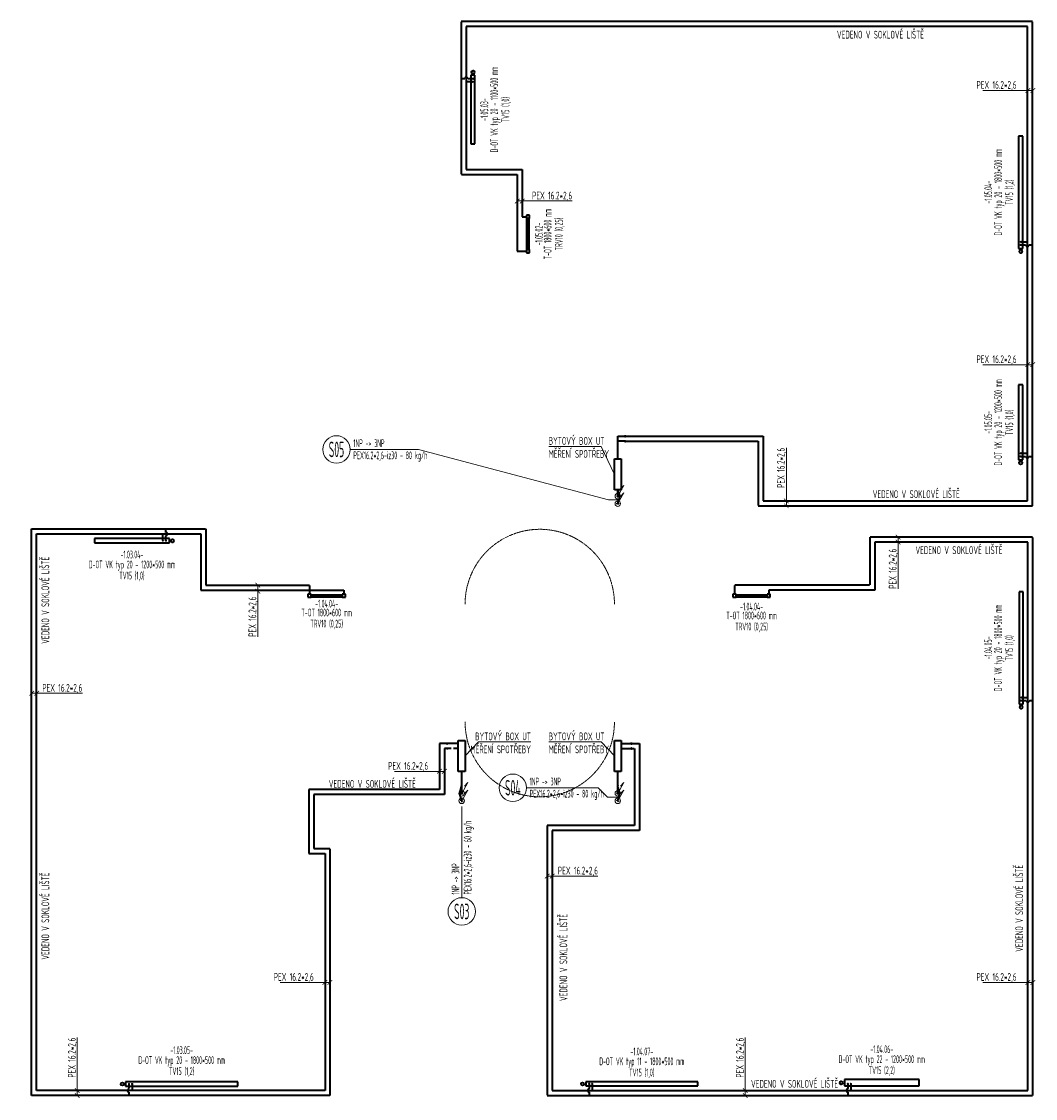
# Model space of a CAD drawing. Header units: millimetres. Extents: x 17747 to 112039, y -74980 to 446921.
# Tile 206 of 256: x 43545 to 59800, y -26429 to -9165. Entities that reach past the tile are written whole.
import ezdxf
from ezdxf.enums import TextEntityAlignment as Align

# ---------------------------------------------------------------- set-up
doc = ezdxf.new("R2010")
doc.units = ezdxf.units.MM
doc.linetypes.add('phl_thick', pattern=[0])
doc.linetypes.add('ČÁRKOVANÁ', pattern=[0.75, 0.5, -0.25])
doc.layers.get('defpoints').update_dxf_attribs({"lineweight": 13})
for name, color, linetype, lineweight in [('JS_VYT_POPIS - OBECNĚ', 7, 'Continuous', 5), ('UT_IZOLACE - TEPELNÁ', 6, 'IZOLACE TEPELNA', 5), ('UT_KOTY - DIMENZE', 7, 'Continuous', 5), ('UT_POTRUBI - PŘÍVOD', 1, 'Continuous', 35), ('UT_POTRUBI - ZPÁTEČKA', 5, 'Continuous', 35), ('UT_ZAŘÍZENÍ - OT', 3, 'Continuous', 35), ('VZT_50 POPIS - OBECNE', 7, 'Continuous', 5), ('VZT_KOTY - DIMENZE', 7, 'Continuous', 5)]:
    doc.layers.add(name, color=color, linetype=linetype, lineweight=lineweight)
doc.styles.add('ISOCP 2.5', font='isocp.shx', dxfattribs={"width": 0.6, "height": 2.5})
doc.styles.get("Standard").update_dxf_attribs({"font": 'arial.ttf'})
doc.styles.add('VZT_POPIS', font='isocp.shx', dxfattribs={"width": 0.6, "height": 125})
doc.linetypes.add('IZOLACE TEPELNA', pattern='A,12.7,-1.5,["T",Standard,S=2.54,R=0,X=0,Y=-1.27],-3', length=17.2)

# ---------------------------------------------------------------- blocks, each defined once
blk = doc.blocks.new('_ArchTick')
at = {"color": 0, "linetype": 'ByBlock', "const_width": 0.15}
blk.add_lwpolyline([(-0.5, -0.5), (0.5, 0.5)], dxfattribs=at)

msp = doc.modelspace()

# ---------------------------------------------------------------- linework, layer by layer
at = {"layer": 'defpoints', "color": 8, "linetype": 'ČÁRKOVANÁ', "ltscale": 4}
for centre, start, end in [((51853, -18502), 359.9024, 180.0976), ((51853, -20396), 179.9024, 0.0976)]:
    msp.add_arc(centre, 1197, start, end, dxfattribs=at)
at = {"layer": 'JS_VYT_POPIS - OBECNĚ'}
for p, q in [((49907, -16024), (48814, -16024)), ((52955, -16834), (49907, -16024)), ((53103, -16834), (52955, -16834)), ((52790, -21448), (51641, -21448)), ((52940, -21598), (52790, -21448)), ((50602, -21749), (50602, -23211)), ((53103, -21598), (52940, -21598))]:
    msp.add_line(p, q, dxfattribs=at)
for centre in [(48594, -16024), (51421, -21448), (50602, -23431)]:
    msp.add_circle(centre, 220, dxfattribs=at)
at = {"layer": 'UT_IZOLACE - TEPELNÁ', "ltscale": 10}
for centre in [(53104, -16774), (53104, -16894), (50601, -21538), (53104, -21538), (50601, -21658), (53104, -21658)]:
    msp.add_circle(centre, 44, dxfattribs=at)
at = {"layer": 'UT_KOTY - DIMENZE'}
for points in [[(58957, -10269), (59522, -10269)], [(59677, -10269), (59522, -10269)], [(59757, -10269), (59522, -10269)], [(51493, -12042), (51807, -12042)], [(51573, -12042), (51807, -12042)], [(51807, -12042), (52372, -12042)], [(58957, -14666), (59522, -14666)], [(59677, -14666), (59522, -14666)], [(59757, -14666), (59522, -14666)], [(55806, -16564), (55806, -15999)], [(55806, -16849), (55806, -16564)], [(55806, -16929), (55806, -16564)], [(57598, -17429), (57598, -17693)], [(57598, -17509), (57598, -17693)], [(57598, -18258), (57598, -17693)], [(47333, -18199), (47333, -18463)], [(47333, -18299), (47333, -18463)], [(47333, -19028), (47333, -18463)], [(43707, -19934), (43955, -19934)], [(43787, -19934), (43955, -19934)], [(43955, -19934), (44520, -19934)], [(49525, -21186), (50090, -21186)], [(50244, -21186), (50090, -21186)], [(50324, -21186), (50090, -21186)], [(51973, -22864), (52221, -22864)], [(52053, -22864), (52221, -22864)], [(52221, -22864), (52786, -22864)], [(47690, -24569), (48255, -24569)], [(48410, -24569), (48255, -24569)], [(48490, -24569), (48255, -24569)], [(58957, -24569), (59522, -24569)], [(59677, -24569), (59522, -24569)], [(59757, -24569), (59522, -24569)], [(44438, -26019), (44438, -25454)], [(55148, -26019), (55148, -25454)], [(44438, -26304), (44438, -26019)], [(44438, -26384), (44438, -26019)], [(55148, -26304), (55148, -26019)], [(55148, -26384), (55148, -26019)]]:
    msp.add_lwpolyline(points, dxfattribs=at)
at = {"layer": 'UT_POTRUBI - PŘÍVOD', "linetype": 'Continuous'}
for p, q in [((59670, -9245), (50674, -9245)), ((50674, -9245), (50674, -11535)), ((59670, -16849), (59670, -9245)), ((50781, -10132), (50674, -10132)), ((50674, -11535), (51573, -11535)), ((51573, -11535), (51573, -12296)), ((51573, -12296), (51638, -12296)), ((59563, -12696), (59670, -12696)), ((53104, -16175), (53104, -15814)), ((53104, -15814), (53221, -15814)), ((53229, -15814), (55434, -15814)), ((55434, -15814), (55434, -16849)), ((53049, -16675), (53049, -16175)), ((53049, -16175), (53159, -16175)), ((53159, -16175), (53159, -16675)), ((59563, -16086), (59670, -16086)), ((53159, -16675), (53049, -16675)), ((53104, -16764), (53104, -16675)), ((55434, -16849), (59670, -16849)), ((43787, -26304), (43787, -17379)), ((43787, -17379), (46417, -17379)), ((45810, -17487), (45810, -17379)), ((46417, -17379), (46417, -18279)), ((59677, -17509), (57226, -17509)), ((57226, -17509), (57226, -18279)), ((59677, -26302), (59677, -17509)), ((46417, -18279), (48712, -18279)), ((48712, -18279), (48712, -18344)), ((57226, -18279), (55524, -18279)), ((55524, -18279), (55524, -18344)), ((59569, -20001), (59677, -20001)), ((50546, -21189), (50546, -20689)), ((50546, -20689), (50656, -20689)), ((50656, -20689), (50656, -21189)), ((53049, -21189), (53049, -20689)), ((53049, -20689), (53159, -20689)), ((53159, -20689), (53159, -21189)), ((50361, -20739), (50244, -20739)), ((50244, -20739), (50244, -21474)), ((50546, -20739), (50369, -20739)), ((53159, -20739), (53321, -20739)), ((53329, -20739), (53454, -20739)), ((53454, -20739), (53454, -22135)), ((50656, -21189), (50546, -21189)), ((50602, -21528), (50601, -21189)), ((53159, -21189), (53049, -21189)), ((53103, -21528), (53104, -21189)), ((50244, -21474), (48150, -21474)), ((48150, -21474), (48150, -22503)), ((53454, -22135), (52053, -22135)), ((52053, -22135), (52053, -26302)), ((48150, -22503), (48410, -22503)), ((48410, -22503), (48410, -26304)), ((45317, -26197), (45317, -26304)), ((52694, -26195), (52694, -26302)), ((56841, -26195), (56841, -26302)), ((45317, -26304), (43787, -26304)), ((48410, -26304), (45317, -26304)), ((52053, -26302), (59677, -26302))]:
    msp.add_line(p, q, dxfattribs=at)
at = {"layer": 'UT_POTRUBI - PŘÍVOD', "linetype": 'Continuous', "lineweight": 5}
for centre in [(50781, -10132), (59563, -12696), (59563, -16086), (45810, -17487), (59569, -20001), (45317, -26197), (52694, -26195), (56841, -26195)]:
    msp.add_circle(centre, 10, dxfattribs=at)
at = {"layer": 'UT_POTRUBI - PŘÍVOD', "linetype": 'Continuous'}
for centre, radius in [((53221, -15814), 8.1), ((53104, -16774), 10), ((50369, -20739), 8.1), ((53321, -20739), 8.1), ((50601, -21538), 10), ((53104, -21538), 10)]:
    msp.add_circle(centre, radius, dxfattribs=at)
at = {"layer": 'UT_POTRUBI - ZPÁTEČKA', "linetype": 'ČÁRKOVANÁ', "ltscale": 3}
for p, q in [((59750, -9165), (50594, -9165)), ((50594, -9165), (50594, -11615)), ((59750, -16929), (59750, -9165)), ((50594, -11615), (51493, -11615)), ((51493, -11615), (51493, -12846)), ((51493, -12846), (51638, -12846)), ((53221, -15894), (53121, -15894)), ((53229, -15894), (55354, -15894)), ((55354, -15894), (55354, -16929)), ((53133, -16763), (53109, -16675)), ((53107, -16884), (53133, -16786)), ((55354, -16929), (59750, -16929)), ((43707, -26384), (43707, -17299)), ((43707, -17299), (46497, -17299)), ((46497, -17299), (46497, -18199)), ((59757, -17429), (57146, -17429)), ((57146, -17429), (57146, -18199)), ((59757, -26382), (59757, -17429)), ((46497, -18199), (48162, -18199)), ((48162, -18199), (48162, -18344)), ((57146, -18199), (54974, -18199)), ((54974, -18199), (54974, -18344)), ((50361, -20819), (50324, -20819)), ((50324, -20819), (50324, -21554)), ((53159, -20819), (53321, -20819)), ((53329, -20819), (53374, -20819)), ((53374, -20819), (53374, -22055)), ((50324, -21554), (48230, -21554)), ((48230, -21554), (48230, -22423)), ((50572, -21527), (50599, -21426)), ((50599, -21648), (50572, -21550)), ((53133, -21527), (53106, -21426)), ((53106, -21648), (53133, -21550)), ((53374, -22055), (51973, -22055)), ((51973, -22055), (51973, -26382)), ((48230, -22423), (48490, -22423)), ((48490, -22423), (48490, -26384)), ((45267, -26384), (43707, -26384)), ((48490, -26384), (45267, -26384)), ((51973, -26382), (59757, -26382))]:
    msp.add_line(p, q, dxfattribs=at)
at = {"layer": 'UT_POTRUBI - ZPÁTEČKA', "linetype": 'ČÁRKOVANÁ', "ltscale": 150}
for p, q in [((50649, -10082), (50594, -10082)), ((50781, -10082), (50699, -10082)), ((59563, -12746), (59645, -12746)), ((59695, -12746), (59750, -12746)), ((59563, -16136), (59645, -16136)), ((59695, -16136), (59750, -16136)), ((45860, -17354), (45860, -17299)), ((45860, -17487), (45860, -17404)), ((59569, -20051), (59652, -20051)), ((59702, -20051), (59757, -20051)), ((50546, -20819), (50369, -20819)), ((45267, -26197), (45267, -26279)), ((52644, -26195), (52644, -26277)), ((56791, -26195), (56791, -26277)), ((45267, -26329), (45267, -26384)), ((52644, -26327), (52644, -26382)), ((56791, -26327), (56791, -26382))]:
    msp.add_line(p, q, dxfattribs=at)
at = {"layer": 'UT_POTRUBI - ZPÁTEČKA', "linetype": 'ČÁRKOVANÁ', "lineweight": 5, "ltscale": 150}
for centre in [(50781, -10082), (59563, -12746), (59563, -16136), (45860, -17487), (59569, -20051), (45267, -26197), (52644, -26195), (56791, -26195)]:
    msp.add_circle(centre, 10, dxfattribs=at)
at = {"layer": 'UT_POTRUBI - ZPÁTEČKA', "linetype": 'ČÁRKOVANÁ', "ltscale": 150}
for centre in [(53221, -15894), (50369, -20819), (53321, -20819)]:
    msp.add_circle(centre, 8.1, dxfattribs=at)
at = {"layer": 'UT_POTRUBI - ZPÁTEČKA', "linetype": 'ČÁRKOVANÁ', "ltscale": 3}
for centre in [(53104, -16894), (50601, -21658), (53104, -21658)]:
    msp.add_circle(centre, 10, dxfattribs=at)
at = {"layer": 'UT_POTRUBI - ZPÁTEČKA', "linetype": 'ČÁRKOVANÁ', "ltscale": 150}
for centre, start, end in [((50674, -10082), 0, 180), ((59670, -12746), 180, 0), ((59670, -16136), 180, 0), ((45860, -17379), 270, 90), ((59677, -20051), 180, 0), ((45267, -26304), 90, 270), ((52644, -26302), 90, 270), ((56791, -26302), 90, 270)]:
    msp.add_arc(centre, 25, start, end, dxfattribs=at)
at = {"layer": 'UT_POTRUBI - ZPÁTEČKA', "linetype": 'ČÁRKOVANÁ', "ltscale": 3}
for centre, start, end in [((53091, -16774), 345, 15), ((50615, -21538), 165, 195), ((50557, -21414), 345, 0), ((53148, -21414), 180, 195), ((53090, -21538), 345, 15)]:
    msp.add_arc(centre, 44, start, end, dxfattribs=at)
at = {"layer": 'UT_ZAŘÍZENÍ - OT', "linetype": 'Continuous'}
for p, q in [((50814, -10027), (50748, -10027)), ((50748, -10027), (50748, -11127)), ((50814, -11127), (50814, -10027)), ((59596, -11001), (59530, -11001)), ((59530, -11001), (59530, -12801)), ((59596, -12801), (59596, -11001)), ((50748, -11127), (50814, -11127)), ((51688, -12271), (51638, -12271)), ((51638, -12271), (51638, -12321)), ((51688, -12271), (51638, -12271)), ((51638, -12271), (51638, -12321)), ((51638, -12321), (51638, -12321)), ((51638, -12321), (51688, -12321)), ((51638, -12321), (51688, -12321)), ((51647, -12821), (51647, -12321)), ((51652, -12321), (51647, -12321)), ((51647, -12321), (51652, -12321)), ((51647, -12821), (51647, -12321)), ((51652, -12321), (51647, -12321)), ((51647, -12321), (51652, -12321)), ((51647, -12821), (51647, -12321)), ((51652, -12321), (51647, -12321)), ((51647, -12321), (51652, -12321)), ((51647, -12821), (51647, -12321)), ((51652, -12321), (51647, -12321)), ((51647, -12321), (51652, -12321)), ((51647, -12821), (51647, -12321)), ((51652, -12321), (51647, -12321)), ((51647, -12321), (51652, -12321)), ((51647, -12821), (51647, -12321)), ((51652, -12321), (51647, -12321)), ((51647, -12321), (51652, -12321)), ((51647, -12821), (51647, -12321)), ((51652, -12321), (51647, -12321)), ((51647, -12321), (51652, -12321)), ((51647, -12821), (51647, -12321)), ((51652, -12321), (51647, -12321)), ((51647, -12321), (51652, -12321)), ((51647, -12821), (51647, -12321)), ((51652, -12321), (51647, -12321)), ((51647, -12321), (51652, -12321)), ((51647, -12821), (51647, -12321)), ((51652, -12321), (51647, -12321)), ((51647, -12321), (51652, -12321)), ((51647, -12821), (51647, -12321)), ((51652, -12321), (51647, -12321)), ((51647, -12321), (51652, -12321)), ((51647, -12821), (51647, -12321)), ((51652, -12321), (51647, -12321)), ((51647, -12321), (51652, -12321)), ((51647, -12821), (51647, -12321)), ((51652, -12321), (51647, -12321)), ((51647, -12321), (51652, -12321)), ((51647, -12821), (51647, -12321)), ((51652, -12321), (51647, -12321)), ((51647, -12321), (51652, -12321)), ((51647, -12821), (51647, -12321)), ((51652, -12321), (51647, -12321)), ((51647, -12321), (51652, -12321)), ((51647, -12821), (51647, -12321)), ((51652, -12321), (51647, -12321)), ((51647, -12321), (51652, -12321)), ((51647, -12821), (51647, -12321)), ((51652, -12321), (51647, -12321)), ((51647, -12321), (51652, -12321)), ((51652, -12821), (51652, -12321)), ((51652, -12821), (51652, -12321)), ((51665, -12321), (51652, -12321)), ((51652, -12321), (51665, -12321)), ((51652, -12821), (51652, -12321)), ((51652, -12821), (51652, -12321)), ((51665, -12321), (51652, -12321)), ((51652, -12321), (51665, -12321)), ((51652, -12821), (51652, -12321)), ((51652, -12821), (51652, -12321)), ((51665, -12321), (51652, -12321)), ((51652, -12321), (51665, -12321)), ((51652, -12821), (51652, -12321)), ((51652, -12821), (51652, -12321)), ((51665, -12321), (51652, -12321)), ((51652, -12321), (51665, -12321)), ((51652, -12821), (51652, -12321)), ((51652, -12821), (51652, -12321)), ((51665, -12321), (51652, -12321)), ((51652, -12321), (51665, -12321)), ((51652, -12821), (51652, -12321)), ((51652, -12821), (51652, -12321)), ((51665, -12321), (51652, -12321)), ((51652, -12321), (51665, -12321)), ((51652, -12821), (51652, -12321)), ((51652, -12821), (51652, -12321)), ((51665, -12321), (51652, -12321)), ((51652, -12321), (51665, -12321)), ((51652, -12821), (51652, -12321)), ((51652, -12821), (51652, -12321)), ((51665, -12321), (51652, -12321)), ((51652, -12321), (51665, -12321)), ((51652, -12821), (51652, -12321)), ((51652, -12821), (51652, -12321)), ((51665, -12321), (51652, -12321)), ((51652, -12321), (51665, -12321)), ((51652, -12821), (51652, -12321)), ((51652, -12821), (51652, -12321)), ((51665, -12321), (51652, -12321)), ((51652, -12321), (51665, -12321)), ((51652, -12821), (51652, -12321)), ((51652, -12821), (51652, -12321)), ((51665, -12321), (51652, -12321)), ((51652, -12321), (51665, -12321)), ((51652, -12821), (51652, -12321)), ((51652, -12821), (51652, -12321)), ((51665, -12321), (51652, -12321)), ((51652, -12321), (51665, -12321)), ((51652, -12821), (51652, -12321)), ((51652, -12821), (51652, -12321)), ((51665, -12321), (51652, -12321)), ((51652, -12321), (51665, -12321)), ((51652, -12821), (51652, -12321)), ((51652, -12821), (51652, -12321)), ((51665, -12321), (51652, -12321)), ((51652, -12321), (51665, -12321)), ((51652, -12821), (51652, -12321)), ((51652, -12821), (51652, -12321)), ((51665, -12321), (51652, -12321)), ((51652, -12321), (51665, -12321)), ((51652, -12821), (51652, -12321)), ((51652, -12821), (51652, -12321)), ((51665, -12321), (51652, -12321)), ((51652, -12321), (51665, -12321)), ((51652, -12821), (51652, -12321)), ((51652, -12821), (51652, -12321)), ((51665, -12321), (51652, -12321)), ((51652, -12321), (51665, -12321)), ((51665, -12821), (51665, -12321)), ((51665, -12821), (51665, -12321)), ((51665, -12321), (51678, -12321)), ((51678, -12321), (51665, -12321)), ((51665, -12821), (51665, -12321)), ((51665, -12821), (51665, -12321)), ((51665, -12321), (51678, -12321)), ((51678, -12321), (51665, -12321)), ((51665, -12821), (51665, -12321)), ((51665, -12821), (51665, -12321)), ((51665, -12321), (51678, -12321)), ((51678, -12321), (51665, -12321)), ((51665, -12821), (51665, -12321)), ((51665, -12821), (51665, -12321)), ((51665, -12321), (51678, -12321)), ((51678, -12321), (51665, -12321)), ((51665, -12821), (51665, -12321)), ((51665, -12821), (51665, -12321)), ((51665, -12321), (51678, -12321)), ((51678, -12321), (51665, -12321)), ((51665, -12821), (51665, -12321)), ((51665, -12821), (51665, -12321)), ((51665, -12321), (51678, -12321)), ((51678, -12321), (51665, -12321)), ((51665, -12821), (51665, -12321)), ((51665, -12821), (51665, -12321)), ((51665, -12321), (51678, -12321)), ((51678, -12321), (51665, -12321)), ((51665, -12821), (51665, -12321)), ((51665, -12821), (51665, -12321)), ((51665, -12321), (51678, -12321)), ((51678, -12321), (51665, -12321)), ((51665, -12821), (51665, -12321)), ((51665, -12821), (51665, -12321)), ((51665, -12321), (51678, -12321)), ((51678, -12321), (51665, -12321)), ((51665, -12821), (51665, -12321)), ((51665, -12821), (51665, -12321)), ((51665, -12321), (51678, -12321)), ((51678, -12321), (51665, -12321)), ((51665, -12821), (51665, -12321)), ((51665, -12821), (51665, -12321)), ((51665, -12321), (51678, -12321)), ((51678, -12321), (51665, -12321)), ((51665, -12821), (51665, -12321)), ((51665, -12821), (51665, -12321)), ((51665, -12321), (51678, -12321)), ((51678, -12321), (51665, -12321)), ((51665, -12821), (51665, -12321)), ((51665, -12821), (51665, -12321)), ((51665, -12321), (51678, -12321)), ((51678, -12321), (51665, -12321)), ((51665, -12821), (51665, -12321)), ((51665, -12821), (51665, -12321)), ((51665, -12321), (51678, -12321)), ((51678, -12321), (51665, -12321)), ((51665, -12821), (51665, -12321)), ((51665, -12821), (51665, -12321)), ((51665, -12321), (51678, -12321)), ((51678, -12321), (51665, -12321)), ((51665, -12821), (51665, -12321)), ((51665, -12821), (51665, -12321)), ((51665, -12321), (51678, -12321)), ((51678, -12321), (51665, -12321)), ((51665, -12821), (51665, -12321)), ((51665, -12821), (51665, -12321)), ((51665, -12321), (51678, -12321)), ((51678, -12321), (51665, -12321)), ((51678, -12821), (51678, -12321)), ((51678, -12821), (51678, -12321)), ((51678, -12321), (51683, -12321)), ((51683, -12321), (51678, -12321)), ((51678, -12821), (51678, -12321)), ((51678, -12821), (51678, -12321)), ((51678, -12321), (51683, -12321)), ((51683, -12321), (51678, -12321)), ((51678, -12821), (51678, -12321)), ((51678, -12821), (51678, -12321)), ((51678, -12321), (51683, -12321)), ((51683, -12321), (51678, -12321)), ((51678, -12821), (51678, -12321)), ((51678, -12821), (51678, -12321)), ((51678, -12321), (51683, -12321)), ((51683, -12321), (51678, -12321)), ((51678, -12821), (51678, -12321)), ((51678, -12821), (51678, -12321)), ((51678, -12321), (51683, -12321)), ((51683, -12321), (51678, -12321)), ((51678, -12821), (51678, -12321)), ((51678, -12821), (51678, -12321)), ((51678, -12321), (51683, -12321)), ((51683, -12321), (51678, -12321)), ((51678, -12821), (51678, -12321)), ((51678, -12821), (51678, -12321)), ((51678, -12321), (51683, -12321)), ((51683, -12321), (51678, -12321)), ((51678, -12821), (51678, -12321)), ((51678, -12821), (51678, -12321)), ((51678, -12321), (51683, -12321)), ((51683, -12321), (51678, -12321)), ((51678, -12821), (51678, -12321)), ((51678, -12821), (51678, -12321)), ((51678, -12321), (51683, -12321)), ((51683, -12321), (51678, -12321)), ((51678, -12821), (51678, -12321)), ((51678, -12821), (51678, -12321)), ((51678, -12321), (51683, -12321)), ((51683, -12321), (51678, -12321)), ((51678, -12821), (51678, -12321)), ((51678, -12821), (51678, -12321)), ((51678, -12321), (51683, -12321)), ((51683, -12321), (51678, -12321)), ((51678, -12821), (51678, -12321)), ((51678, -12821), (51678, -12321)), ((51678, -12321), (51683, -12321)), ((51683, -12321), (51678, -12321)), ((51678, -12821), (51678, -12321)), ((51678, -12821), (51678, -12321)), ((51678, -12321), (51683, -12321)), ((51683, -12321), (51678, -12321)), ((51678, -12821), (51678, -12321)), ((51678, -12821), (51678, -12321)), ((51678, -12321), (51683, -12321)), ((51683, -12321), (51678, -12321)), ((51678, -12821), (51678, -12321)), ((51678, -12821), (51678, -12321)), ((51678, -12321), (51683, -12321)), ((51683, -12321), (51678, -12321)), ((51678, -12821), (51678, -12321)), ((51678, -12821), (51678, -12321)), ((51678, -12321), (51683, -12321)), ((51683, -12321), (51678, -12321)), ((51678, -12821), (51678, -12321)), ((51678, -12821), (51678, -12321)), ((51678, -12321), (51683, -12321)), ((51683, -12321), (51678, -12321)), ((51683, -12821), (51683, -12321)), ((51683, -12821), (51683, -12321)), ((51683, -12821), (51683, -12321)), ((51683, -12821), (51683, -12321)), ((51683, -12821), (51683, -12321)), ((51683, -12821), (51683, -12321)), ((51683, -12821), (51683, -12321)), ((51683, -12821), (51683, -12321)), ((51683, -12821), (51683, -12321)), ((51683, -12821), (51683, -12321)), ((51683, -12821), (51683, -12321)), ((51683, -12821), (51683, -12321)), ((51683, -12821), (51683, -12321)), ((51683, -12821), (51683, -12321)), ((51683, -12821), (51683, -12321)), ((51683, -12821), (51683, -12321)), ((51683, -12821), (51683, -12321)), ((51688, -12321), (51688, -12271)), ((51688, -12321), (51688, -12271)), ((51688, -12321), (51688, -12321)), ((51688, -12821), (51638, -12821)), ((51638, -12821), (51638, -12871)), ((51638, -12871), (51688, -12871)), ((51688, -12871), (51688, -12821)), ((59530, -12801), (59596, -12801)), ((59530, -14991), (59530, -16191)), ((59596, -14991), (59530, -14991)), ((59596, -16191), (59596, -14991)), ((59530, -16191), (59596, -16191)), ((45915, -17454), (44715, -17454)), ((44715, -17454), (44715, -17520)), ((44715, -17520), (45915, -17520)), ((45915, -17520), (45915, -17454)), ((48187, -18344), (48137, -18344)), ((48137, -18344), (48137, -18394)), ((48137, -18394), (48187, -18394)), ((48187, -18394), (48187, -18344)), ((48187, -18353), (48687, -18353)), ((48187, -18353), (48687, -18353)), ((48187, -18353), (48687, -18353)), ((48187, -18353), (48687, -18353)), ((48187, -18353), (48687, -18353)), ((48187, -18353), (48687, -18353)), ((48187, -18353), (48687, -18353)), ((48187, -18353), (48687, -18353)), ((48187, -18353), (48687, -18353)), ((48187, -18353), (48687, -18353)), ((48187, -18353), (48687, -18353)), ((48187, -18353), (48687, -18353)), ((48187, -18353), (48687, -18353)), ((48187, -18353), (48687, -18353)), ((48187, -18353), (48687, -18353)), ((48187, -18353), (48687, -18353)), ((48187, -18353), (48687, -18353)), ((48187, -18359), (48687, -18359)), ((48187, -18359), (48687, -18359)), ((48187, -18359), (48687, -18359)), ((48187, -18359), (48687, -18359)), ((48187, -18359), (48687, -18359)), ((48187, -18359), (48687, -18359)), ((48187, -18359), (48687, -18359)), ((48187, -18359), (48687, -18359)), ((48187, -18359), (48687, -18359)), ((48187, -18359), (48687, -18359)), ((48187, -18359), (48687, -18359)), ((48187, -18359), (48687, -18359)), ((48187, -18359), (48687, -18359)), ((48187, -18359), (48687, -18359)), ((48187, -18359), (48687, -18359)), ((48187, -18359), (48687, -18359)), ((48187, -18359), (48687, -18359)), ((48187, -18359), (48687, -18359)), ((48187, -18359), (48687, -18359)), ((48187, -18359), (48687, -18359)), ((48187, -18359), (48687, -18359)), ((48187, -18359), (48687, -18359)), ((48187, -18359), (48687, -18359)), ((48187, -18359), (48687, -18359)), ((48187, -18359), (48687, -18359)), ((48187, -18359), (48687, -18359)), ((48187, -18359), (48687, -18359)), ((48187, -18359), (48687, -18359)), ((48187, -18359), (48687, -18359)), ((48187, -18359), (48687, -18359)), ((48187, -18359), (48687, -18359)), ((48187, -18359), (48687, -18359)), ((48187, -18359), (48687, -18359)), ((48187, -18359), (48687, -18359)), ((48187, -18371), (48687, -18371)), ((48187, -18371), (48687, -18371)), ((48187, -18371), (48687, -18371)), ((48187, -18371), (48687, -18371)), ((48187, -18371), (48687, -18371)), ((48187, -18371), (48687, -18371)), ((48187, -18371), (48687, -18371)), ((48187, -18371), (48687, -18371)), ((48187, -18371), (48687, -18371)), ((48187, -18371), (48687, -18371)), ((48187, -18371), (48687, -18371)), ((48187, -18371), (48687, -18371)), ((48187, -18371), (48687, -18371)), ((48187, -18371), (48687, -18371)), ((48187, -18371), (48687, -18371)), ((48187, -18371), (48687, -18371)), ((48187, -18371), (48687, -18371)), ((48187, -18371), (48687, -18371)), ((48187, -18371), (48687, -18371)), ((48187, -18371), (48687, -18371)), ((48187, -18371), (48687, -18371)), ((48187, -18371), (48687, -18371)), ((48187, -18371), (48687, -18371)), ((48187, -18371), (48687, -18371)), ((48187, -18371), (48687, -18371)), ((48187, -18371), (48687, -18371)), ((48187, -18371), (48687, -18371)), ((48187, -18371), (48687, -18371)), ((48187, -18371), (48687, -18371)), ((48187, -18371), (48687, -18371)), ((48187, -18371), (48687, -18371)), ((48187, -18371), (48687, -18371)), ((48187, -18371), (48687, -18371)), ((48187, -18371), (48687, -18371)), ((48187, -18384), (48687, -18384)), ((48187, -18384), (48687, -18384)), ((48187, -18384), (48687, -18384)), ((48187, -18384), (48687, -18384)), ((48187, -18384), (48687, -18384)), ((48187, -18384), (48687, -18384)), ((48187, -18384), (48687, -18384)), ((48187, -18384), (48687, -18384)), ((48187, -18384), (48687, -18384)), ((48187, -18384), (48687, -18384)), ((48187, -18384), (48687, -18384)), ((48187, -18384), (48687, -18384)), ((48187, -18384), (48687, -18384)), ((48187, -18384), (48687, -18384)), ((48187, -18384), (48687, -18384)), ((48187, -18384), (48687, -18384)), ((48187, -18384), (48687, -18384)), ((48187, -18384), (48687, -18384)), ((48187, -18384), (48687, -18384)), ((48187, -18384), (48687, -18384)), ((48187, -18384), (48687, -18384)), ((48187, -18384), (48687, -18384)), ((48187, -18384), (48687, -18384)), ((48187, -18384), (48687, -18384)), ((48187, -18384), (48687, -18384)), ((48187, -18384), (48687, -18384)), ((48187, -18384), (48687, -18384)), ((48187, -18384), (48687, -18384)), ((48187, -18384), (48687, -18384)), ((48187, -18384), (48687, -18384)), ((48187, -18384), (48687, -18384)), ((48187, -18384), (48687, -18384)), ((48187, -18384), (48687, -18384)), ((48187, -18384), (48687, -18384)), ((48187, -18389), (48687, -18389)), ((48187, -18389), (48687, -18389)), ((48187, -18389), (48687, -18389)), ((48187, -18389), (48687, -18389)), ((48187, -18389), (48687, -18389)), ((48187, -18389), (48687, -18389)), ((48187, -18389), (48687, -18389)), ((48187, -18389), (48687, -18389)), ((48187, -18389), (48687, -18389)), ((48187, -18389), (48687, -18389)), ((48187, -18389), (48687, -18389)), ((48187, -18389), (48687, -18389)), ((48187, -18389), (48687, -18389)), ((48187, -18389), (48687, -18389)), ((48187, -18389), (48687, -18389)), ((48187, -18389), (48687, -18389)), ((48187, -18389), (48687, -18389)), ((48687, -18344), (48687, -18344)), ((48737, -18344), (48687, -18344)), ((48687, -18344), (48687, -18394)), ((48737, -18344), (48687, -18344)), ((48687, -18344), (48687, -18394)), ((48687, -18359), (48687, -18353)), ((48687, -18353), (48687, -18359)), ((48687, -18359), (48687, -18353)), ((48687, -18353), (48687, -18359)), ((48687, -18359), (48687, -18353)), ((48687, -18353), (48687, -18359)), ((48687, -18359), (48687, -18353)), ((48687, -18353), (48687, -18359)), ((48687, -18359), (48687, -18353)), ((48687, -18353), (48687, -18359)), ((48687, -18359), (48687, -18353)), ((48687, -18353), (48687, -18359)), ((48687, -18359), (48687, -18353)), ((48687, -18353), (48687, -18359)), ((48687, -18359), (48687, -18353)), ((48687, -18353), (48687, -18359)), ((48687, -18359), (48687, -18353)), ((48687, -18353), (48687, -18359)), ((48687, -18359), (48687, -18353)), ((48687, -18353), (48687, -18359)), ((48687, -18359), (48687, -18353)), ((48687, -18353), (48687, -18359)), ((48687, -18359), (48687, -18353)), ((48687, -18353), (48687, -18359)), ((48687, -18359), (48687, -18353)), ((48687, -18353), (48687, -18359)), ((48687, -18359), (48687, -18353)), ((48687, -18353), (48687, -18359)), ((48687, -18359), (48687, -18353)), ((48687, -18353), (48687, -18359)), ((48687, -18359), (48687, -18353)), ((48687, -18353), (48687, -18359)), ((48687, -18359), (48687, -18353)), ((48687, -18353), (48687, -18359)), ((48687, -18371), (48687, -18359)), ((48687, -18359), (48687, -18371)), ((48687, -18371), (48687, -18359)), ((48687, -18359), (48687, -18371)), ((48687, -18371), (48687, -18359)), ((48687, -18359), (48687, -18371)), ((48687, -18371), (48687, -18359)), ((48687, -18359), (48687, -18371)), ((48687, -18371), (48687, -18359)), ((48687, -18359), (48687, -18371)), ((48687, -18371), (48687, -18359)), ((48687, -18359), (48687, -18371)), ((48687, -18371), (48687, -18359)), ((48687, -18359), (48687, -18371)), ((48687, -18371), (48687, -18359)), ((48687, -18359), (48687, -18371)), ((48687, -18371), (48687, -18359)), ((48687, -18359), (48687, -18371)), ((48687, -18371), (48687, -18359)), ((48687, -18359), (48687, -18371)), ((48687, -18371), (48687, -18359)), ((48687, -18359), (48687, -18371)), ((48687, -18371), (48687, -18359)), ((48687, -18359), (48687, -18371)), ((48687, -18371), (48687, -18359)), ((48687, -18359), (48687, -18371)), ((48687, -18371), (48687, -18359)), ((48687, -18359), (48687, -18371)), ((48687, -18371), (48687, -18359)), ((48687, -18359), (48687, -18371)), ((48687, -18371), (48687, -18359)), ((48687, -18359), (48687, -18371)), ((48687, -18371), (48687, -18359)), ((48687, -18359), (48687, -18371)), ((48687, -18371), (48687, -18384)), ((48687, -18384), (48687, -18371)), ((48687, -18371), (48687, -18384)), ((48687, -18384), (48687, -18371)), ((48687, -18371), (48687, -18384)), ((48687, -18384), (48687, -18371)), ((48687, -18371), (48687, -18384)), ((48687, -18384), (48687, -18371)), ((48687, -18371), (48687, -18384)), ((48687, -18384), (48687, -18371)), ((48687, -18371), (48687, -18384)), ((48687, -18384), (48687, -18371)), ((48687, -18371), (48687, -18384)), ((48687, -18384), (48687, -18371)), ((48687, -18371), (48687, -18384)), ((48687, -18384), (48687, -18371)), ((48687, -18371), (48687, -18384)), ((48687, -18384), (48687, -18371)), ((48687, -18371), (48687, -18384)), ((48687, -18384), (48687, -18371)), ((48687, -18371), (48687, -18384)), ((48687, -18384), (48687, -18371)), ((48687, -18371), (48687, -18384)), ((48687, -18384), (48687, -18371)), ((48687, -18371), (48687, -18384)), ((48687, -18384), (48687, -18371)), ((48687, -18371), (48687, -18384)), ((48687, -18384), (48687, -18371)), ((48687, -18371), (48687, -18384)), ((48687, -18384), (48687, -18371)), ((48687, -18371), (48687, -18384)), ((48687, -18384), (48687, -18371)), ((48687, -18371), (48687, -18384)), ((48687, -18384), (48687, -18371)), ((48687, -18384), (48687, -18389)), ((48687, -18389), (48687, -18384)), ((48687, -18384), (48687, -18389)), ((48687, -18389), (48687, -18384)), ((48687, -18384), (48687, -18389)), ((48687, -18389), (48687, -18384)), ((48687, -18384), (48687, -18389)), ((48687, -18389), (48687, -18384)), ((48687, -18384), (48687, -18389)), ((48687, -18389), (48687, -18384)), ((48687, -18384), (48687, -18389)), ((48687, -18389), (48687, -18384)), ((48687, -18384), (48687, -18389)), ((48687, -18389), (48687, -18384)), ((48687, -18384), (48687, -18389)), ((48687, -18389), (48687, -18384)), ((48687, -18384), (48687, -18389)), ((48687, -18389), (48687, -18384)), ((48687, -18384), (48687, -18389)), ((48687, -18389), (48687, -18384)), ((48687, -18384), (48687, -18389)), ((48687, -18389), (48687, -18384)), ((48687, -18384), (48687, -18389)), ((48687, -18389), (48687, -18384)), ((48687, -18384), (48687, -18389)), ((48687, -18389), (48687, -18384)), ((48687, -18384), (48687, -18389)), ((48687, -18389), (48687, -18384)), ((48687, -18384), (48687, -18389)), ((48687, -18389), (48687, -18384)), ((48687, -18384), (48687, -18389)), ((48687, -18389), (48687, -18384)), ((48687, -18384), (48687, -18389)), ((48687, -18389), (48687, -18384)), ((48687, -18394), (48687, -18394)), ((48687, -18394), (48737, -18394)), ((48687, -18394), (48737, -18394)), ((48737, -18394), (48737, -18344)), ((48737, -18394), (48737, -18344)), ((54999, -18344), (54949, -18344)), ((54949, -18344), (54949, -18394)), ((54949, -18394), (54999, -18394)), ((54999, -18394), (54999, -18344)), ((54999, -18353), (55499, -18353)), ((54999, -18353), (55499, -18353)), ((54999, -18353), (55499, -18353)), ((54999, -18353), (55499, -18353)), ((54999, -18353), (55499, -18353)), ((54999, -18353), (55499, -18353)), ((54999, -18353), (55499, -18353)), ((54999, -18353), (55499, -18353)), ((54999, -18353), (55499, -18353)), ((54999, -18353), (55499, -18353)), ((54999, -18353), (55499, -18353)), ((54999, -18353), (55499, -18353)), ((54999, -18353), (55499, -18353)), ((54999, -18353), (55499, -18353)), ((54999, -18353), (55499, -18353)), ((54999, -18353), (55499, -18353)), ((54999, -18353), (55499, -18353)), ((54999, -18359), (55499, -18359)), ((54999, -18359), (55499, -18359)), ((54999, -18359), (55499, -18359)), ((54999, -18359), (55499, -18359)), ((54999, -18359), (55499, -18359)), ((54999, -18359), (55499, -18359)), ((54999, -18359), (55499, -18359)), ((54999, -18359), (55499, -18359)), ((54999, -18359), (55499, -18359)), ((54999, -18359), (55499, -18359)), ((54999, -18359), (55499, -18359)), ((54999, -18359), (55499, -18359)), ((54999, -18359), (55499, -18359)), ((54999, -18359), (55499, -18359)), ((54999, -18359), (55499, -18359)), ((54999, -18359), (55499, -18359)), ((54999, -18359), (55499, -18359)), ((54999, -18359), (55499, -18359)), ((54999, -18359), (55499, -18359)), ((54999, -18359), (55499, -18359)), ((54999, -18359), (55499, -18359)), ((54999, -18359), (55499, -18359)), ((54999, -18359), (55499, -18359)), ((54999, -18359), (55499, -18359)), ((54999, -18359), (55499, -18359)), ((54999, -18359), (55499, -18359)), ((54999, -18359), (55499, -18359)), ((54999, -18359), (55499, -18359)), ((54999, -18359), (55499, -18359)), ((54999, -18359), (55499, -18359)), ((54999, -18359), (55499, -18359)), ((54999, -18359), (55499, -18359)), ((54999, -18359), (55499, -18359)), ((54999, -18359), (55499, -18359)), ((54999, -18371), (55499, -18371)), ((54999, -18371), (55499, -18371)), ((54999, -18371), (55499, -18371)), ((54999, -18371), (55499, -18371)), ((54999, -18371), (55499, -18371)), ((54999, -18371), (55499, -18371)), ((54999, -18371), (55499, -18371)), ((54999, -18371), (55499, -18371)), ((54999, -18371), (55499, -18371)), ((54999, -18371), (55499, -18371)), ((54999, -18371), (55499, -18371)), ((54999, -18371), (55499, -18371)), ((54999, -18371), (55499, -18371)), ((54999, -18371), (55499, -18371)), ((54999, -18371), (55499, -18371)), ((54999, -18371), (55499, -18371)), ((54999, -18371), (55499, -18371)), ((54999, -18371), (55499, -18371)), ((54999, -18371), (55499, -18371)), ((54999, -18371), (55499, -18371)), ((54999, -18371), (55499, -18371)), ((54999, -18371), (55499, -18371)), ((54999, -18371), (55499, -18371)), ((54999, -18371), (55499, -18371)), ((54999, -18371), (55499, -18371)), ((54999, -18371), (55499, -18371)), ((54999, -18371), (55499, -18371)), ((54999, -18371), (55499, -18371)), ((54999, -18371), (55499, -18371)), ((54999, -18371), (55499, -18371)), ((54999, -18371), (55499, -18371)), ((54999, -18371), (55499, -18371)), ((54999, -18371), (55499, -18371)), ((54999, -18371), (55499, -18371)), ((54999, -18384), (55499, -18384)), ((54999, -18384), (55499, -18384)), ((54999, -18384), (55499, -18384)), ((54999, -18384), (55499, -18384)), ((54999, -18384), (55499, -18384)), ((54999, -18384), (55499, -18384)), ((54999, -18384), (55499, -18384)), ((54999, -18384), (55499, -18384)), ((54999, -18384), (55499, -18384)), ((54999, -18384), (55499, -18384)), ((54999, -18384), (55499, -18384)), ((54999, -18384), (55499, -18384)), ((54999, -18384), (55499, -18384)), ((54999, -18384), (55499, -18384)), ((54999, -18384), (55499, -18384)), ((54999, -18384), (55499, -18384)), ((54999, -18384), (55499, -18384)), ((54999, -18384), (55499, -18384)), ((54999, -18384), (55499, -18384)), ((54999, -18384), (55499, -18384)), ((54999, -18384), (55499, -18384)), ((54999, -18384), (55499, -18384)), ((54999, -18384), (55499, -18384)), ((54999, -18384), (55499, -18384)), ((54999, -18384), (55499, -18384)), ((54999, -18384), (55499, -18384)), ((54999, -18384), (55499, -18384)), ((54999, -18384), (55499, -18384)), ((54999, -18384), (55499, -18384)), ((54999, -18384), (55499, -18384)), ((54999, -18384), (55499, -18384)), ((54999, -18384), (55499, -18384)), ((54999, -18384), (55499, -18384)), ((54999, -18384), (55499, -18384)), ((54999, -18389), (55499, -18389)), ((54999, -18389), (55499, -18389)), ((54999, -18389), (55499, -18389)), ((54999, -18389), (55499, -18389)), ((54999, -18389), (55499, -18389)), ((54999, -18389), (55499, -18389)), ((54999, -18389), (55499, -18389)), ((54999, -18389), (55499, -18389)), ((54999, -18389), (55499, -18389)), ((54999, -18389), (55499, -18389)), ((54999, -18389), (55499, -18389)), ((54999, -18389), (55499, -18389)), ((54999, -18389), (55499, -18389)), ((54999, -18389), (55499, -18389)), ((54999, -18389), (55499, -18389)), ((54999, -18389), (55499, -18389)), ((54999, -18389), (55499, -18389)), ((55499, -18344), (55499, -18344)), ((55549, -18344), (55499, -18344)), ((55499, -18344), (55499, -18394)), ((55549, -18344), (55499, -18344)), ((55499, -18344), (55499, -18394)), ((55499, -18359), (55499, -18353)), ((55499, -18353), (55499, -18359)), ((55499, -18359), (55499, -18353)), ((55499, -18353), (55499, -18359)), ((55499, -18359), (55499, -18353)), ((55499, -18353), (55499, -18359)), ((55499, -18359), (55499, -18353)), ((55499, -18353), (55499, -18359)), ((55499, -18359), (55499, -18353)), ((55499, -18353), (55499, -18359)), ((55499, -18359), (55499, -18353)), ((55499, -18353), (55499, -18359)), ((55499, -18359), (55499, -18353)), ((55499, -18353), (55499, -18359)), ((55499, -18359), (55499, -18353)), ((55499, -18353), (55499, -18359)), ((55499, -18359), (55499, -18353)), ((55499, -18353), (55499, -18359)), ((55499, -18359), (55499, -18353)), ((55499, -18353), (55499, -18359)), ((55499, -18359), (55499, -18353)), ((55499, -18353), (55499, -18359)), ((55499, -18359), (55499, -18353)), ((55499, -18353), (55499, -18359)), ((55499, -18359), (55499, -18353)), ((55499, -18353), (55499, -18359)), ((55499, -18359), (55499, -18353)), ((55499, -18353), (55499, -18359)), ((55499, -18359), (55499, -18353)), ((55499, -18353), (55499, -18359)), ((55499, -18359), (55499, -18353)), ((55499, -18353), (55499, -18359)), ((55499, -18359), (55499, -18353)), ((55499, -18353), (55499, -18359)), ((55499, -18371), (55499, -18359)), ((55499, -18359), (55499, -18371)), ((55499, -18371), (55499, -18359)), ((55499, -18359), (55499, -18371)), ((55499, -18371), (55499, -18359)), ((55499, -18359), (55499, -18371)), ((55499, -18371), (55499, -18359)), ((55499, -18359), (55499, -18371)), ((55499, -18371), (55499, -18359)), ((55499, -18359), (55499, -18371)), ((55499, -18371), (55499, -18359)), ((55499, -18359), (55499, -18371)), ((55499, -18371), (55499, -18359)), ((55499, -18359), (55499, -18371)), ((55499, -18371), (55499, -18359)), ((55499, -18359), (55499, -18371)), ((55499, -18371), (55499, -18359)), ((55499, -18359), (55499, -18371)), ((55499, -18371), (55499, -18359)), ((55499, -18359), (55499, -18371)), ((55499, -18371), (55499, -18359)), ((55499, -18359), (55499, -18371)), ((55499, -18371), (55499, -18359)), ((55499, -18359), (55499, -18371)), ((55499, -18371), (55499, -18359)), ((55499, -18359), (55499, -18371)), ((55499, -18371), (55499, -18359)), ((55499, -18359), (55499, -18371)), ((55499, -18371), (55499, -18359)), ((55499, -18359), (55499, -18371)), ((55499, -18371), (55499, -18359)), ((55499, -18359), (55499, -18371)), ((55499, -18371), (55499, -18359)), ((55499, -18359), (55499, -18371)), ((55499, -18371), (55499, -18384)), ((55499, -18384), (55499, -18371)), ((55499, -18371), (55499, -18384)), ((55499, -18384), (55499, -18371)), ((55499, -18371), (55499, -18384)), ((55499, -18384), (55499, -18371)), ((55499, -18371), (55499, -18384)), ((55499, -18384), (55499, -18371)), ((55499, -18371), (55499, -18384)), ((55499, -18384), (55499, -18371)), ((55499, -18371), (55499, -18384)), ((55499, -18384), (55499, -18371)), ((55499, -18371), (55499, -18384)), ((55499, -18384), (55499, -18371)), ((55499, -18371), (55499, -18384)), ((55499, -18384), (55499, -18371)), ((55499, -18371), (55499, -18384)), ((55499, -18384), (55499, -18371)), ((55499, -18371), (55499, -18384)), ((55499, -18384), (55499, -18371)), ((55499, -18371), (55499, -18384)), ((55499, -18384), (55499, -18371)), ((55499, -18371), (55499, -18384)), ((55499, -18384), (55499, -18371)), ((55499, -18371), (55499, -18384)), ((55499, -18384), (55499, -18371)), ((55499, -18371), (55499, -18384)), ((55499, -18384), (55499, -18371)), ((55499, -18371), (55499, -18384)), ((55499, -18384), (55499, -18371)), ((55499, -18371), (55499, -18384)), ((55499, -18384), (55499, -18371)), ((55499, -18371), (55499, -18384)), ((55499, -18384), (55499, -18371)), ((55499, -18384), (55499, -18389)), ((55499, -18389), (55499, -18384)), ((55499, -18384), (55499, -18389)), ((55499, -18389), (55499, -18384)), ((55499, -18384), (55499, -18389)), ((55499, -18389), (55499, -18384)), ((55499, -18384), (55499, -18389)), ((55499, -18389), (55499, -18384)), ((55499, -18384), (55499, -18389)), ((55499, -18389), (55499, -18384)), ((55499, -18384), (55499, -18389)), ((55499, -18389), (55499, -18384)), ((55499, -18384), (55499, -18389)), ((55499, -18389), (55499, -18384)), ((55499, -18384), (55499, -18389)), ((55499, -18389), (55499, -18384)), ((55499, -18384), (55499, -18389)), ((55499, -18389), (55499, -18384)), ((55499, -18384), (55499, -18389)), ((55499, -18389), (55499, -18384)), ((55499, -18384), (55499, -18389)), ((55499, -18389), (55499, -18384)), ((55499, -18384), (55499, -18389)), ((55499, -18389), (55499, -18384)), ((55499, -18384), (55499, -18389)), ((55499, -18389), (55499, -18384)), ((55499, -18384), (55499, -18389)), ((55499, -18389), (55499, -18384)), ((55499, -18384), (55499, -18389)), ((55499, -18389), (55499, -18384)), ((55499, -18384), (55499, -18389)), ((55499, -18389), (55499, -18384)), ((55499, -18384), (55499, -18389)), ((55499, -18389), (55499, -18384)), ((55499, -18394), (55499, -18394)), ((55499, -18394), (55549, -18394)), ((55499, -18394), (55549, -18394)), ((55549, -18394), (55549, -18344)), ((55549, -18394), (55549, -18344)), ((59602, -18306), (59536, -18306)), ((59536, -18306), (59536, -20106)), ((59602, -20106), (59602, -18306)), ((59536, -20106), (59602, -20106)), ((47012, -26164), (45212, -26164)), ((45212, -26164), (45212, -26230)), ((45212, -26230), (47012, -26230)), ((47012, -26230), (47012, -26164)), ((54389, -26162), (52589, -26162)), ((52589, -26162), (52589, -26228)), ((52589, -26228), (54389, -26228)), ((54389, -26228), (54389, -26162)), ((57936, -26127), (56736, -26127)), ((56736, -26127), (56736, -26227)), ((56736, -26227), (57936, -26227)), ((57936, -26227), (57936, -26127))]:
    msp.add_line(p, q, dxfattribs=at)
for centre in [(50783, -9977), (59565, -12851), (59562, -16241), (45965, -17489), (59571, -20156), (45162, -26199), (52539, -26196), (56686, -26178)]:
    msp.add_circle(centre, 25, dxfattribs=at)
at = {"layer": 'VZT_50 POPIS - OBECNE'}
for p, q in [((53103, -16774), (53203, -16601)), ((53103, -16894), (53203, -16721)), ((53203, -16601), (53147, -16657)), ((53203, -16721), (53147, -16777)), ((50602, -21538), (50702, -21365)), ((50702, -21365), (50645, -21421)), ((53103, -21538), (53203, -21365)), ((53203, -21365), (53147, -21421)), ((50602, -21658), (50702, -21485)), ((50702, -21485), (50645, -21541)), ((53103, -21658), (53203, -21485)), ((53203, -21485), (53147, -21541))]:
    msp.add_line(p, q, dxfattribs=at)
at = {"layer": 'VZT_KOTY - DIMENZE', "linetype": 'ByBlock'}
for p, q in [((52837, -15976), (52816, -15976)), ((50870, -20712), (50891, -20712)), ((52837, -20712), (52816, -20712))]:
    msp.add_line(p, q, dxfattribs=at)
for points in [[(51996, -15976), (52816, -15976)], [(53051, -16425), (52837, -15976)], [(50656, -20939), (50870, -20712)], [(50891, -20712), (51711, -20712)], [(51996, -20712), (52816, -20712)], [(53051, -20939), (52837, -20712)]]:
    msp.add_lwpolyline(points, dxfattribs=at)

# ---------------------------------------------------------------- block references
at = {"layer": 'UT_KOTY - DIMENZE', "xscale": 75, "yscale": 75, "zscale": 75}
for p in [(59677, -10269), (59757, -10269), (59677, -14666), (59757, -14666), (50244, -21186), (50324, -21186), (48410, -24569), (48490, -24569), (59677, -24569), (59757, -24569)]:
    msp.add_blockref('_ArchTick', p, dxfattribs=at)
for p, rotation in [((51493, -12042), 180), ((51573, -12042), 180), ((55806, -16849), 270), ((55806, -16929), 270), ((57598, -17429), 90), ((57598, -17509), 90), ((47333, -18199), 90), ((47333, -18299), 90), ((43707, -19934), 180), ((43787, -19934), 180), ((51973, -22864), 180), ((52053, -22864), 180), ((44438, -26304), 270), ((44438, -26384), 270), ((55148, -26304), 270), ((55148, -26384), 270)]:
    msp.add_blockref('_ArchTick', p, dxfattribs=dict(at, rotation=rotation))

# ---------------------------------------------------------------- texts
at = {"layer": 'JS_VYT_POPIS - OBECNĚ', "style": 'VZT_POPIS', "width": 0.5}
for s, p in [('D-OT VK typ 20 - 1100*500 mm', (51123, -10577)), ('-1.05.03-', (50964, -10577)), ('TV15 (1,0)', (51301, -10577)), ('D-OT VK typ 20 - 1800*500 mm', (59202, -11901)), ('-1.05.04-', (59043, -11901)), ('TV15 (1,2)', (59380, -11901)), ('T-OT 1800*600 mm', (51980, -12571)), ('-1.05.02-', (51838, -12571)), ('TRV10 (0,25)', (52158, -12571)), ('D-OT VK typ 20 - 1200*500 mm', (59202, -15591)), ('-1.05.05-', (59043, -15591)), ('TV15 (1,0)', (59380, -15591)), ('D-OT VK typ 20 - 1800*500 mm', (59200, -19206)), ('-1.04.05-', (59042, -19206)), ('TV15 (1,0)', (59378, -19206))]:
    msp.add_text(s, height=125, rotation=90, dxfattribs=at).set_placement(p, align=Align.MIDDLE_CENTER)
for s, p in [('1NP -> 3NP', (48864, -16024)), ('PEX16.2*2,6-iz30 - 80 kg/h', (48864, -16219)), ('1NP -> 3NP', (51691, -21448)), ('PEX16.2*2,6-iz30 - 80 kg/h', (51691, -21643))]:
    msp.add_text(s, height=125, dxfattribs=at).set_placement(p, align=Align.BOTTOM_LEFT)
for s, height, p in [('S05', 250, (48594, -16024)), ('-1.03.04-', 125, (45315, -17709)), ('D-OT VK typ 20 - 1200*500 mm', 125, (45315, -17868)), ('TV15 (1,0)', 125, (45315, -18046)), ('-1.04.04-', 125, (48437, -18497)), ('T-OT 1800*600 mm', 125, (48437, -18639)), ('T-OT 1800*600 mm', 125, (55249, -18686)), ('-1.04.04-', 125, (55249, -18544)), ('TRV10 (0,25)', 125, (48437, -18817)), ('TRV10 (0,25)', 125, (55249, -18864)), ('S04', 250, (51421, -21448)), ('S03', 250, (50602, -23431)), ('-1.03.05-', 125, (46112, -25655)), ('-1.04.07-', 125, (53489, -25675)), ('-1.04.06-', 125, (57336, -25640)), ('D-OT VK typ 20 - 1800*500 mm', 125, (46112, -25814)), ('D-OT VK typ 11 - 1800*500 mm', 125, (53489, -25834)), ('D-OT VK typ 22 - 1200*500 mm', 125, (57336, -25799)), ('TV15 (1,2)', 125, (46112, -25992)), ('TV15 (1,0)', 125, (53489, -26012)), ('TV15 (2,2)', 125, (57336, -25977))]:
    msp.add_text(s, height=height, dxfattribs=at).set_placement(p, align=Align.MIDDLE_CENTER)
for s, p in [('PEX16.2*2,6-iz30 - 60 kg/h', (50797, -23161)), ('1NP -> 3NP', (50602, -23161))]:
    msp.add_text(s, height=125, rotation=90, dxfattribs=at).set_placement(p, align=Align.BOTTOM_LEFT)
at = {"layer": 'UT_KOTY - DIMENZE', "linetype": 'phl_thick', "style": 'ISOCP 2.5', "width": 0.6}
for p in [(56617, -9438), (57191, -16804), (57876, -17702), (48471, -21449), (55240, -26257)]:
    msp.add_text('VEDENO V SOKLOVÉ LIŠTĚ', height=125, dxfattribs=at).set_placement(p)
for p in [(43989, -19140), (43989, -24204), (59602, -24078), (52294, -24867)]:
    msp.add_text('VEDENO V SOKLOVÉ LIŠTĚ', height=125, rotation=90, dxfattribs=at).set_placement(p)
at = {"layer": 'UT_KOTY - DIMENZE', "char_height": 125, "attachment_point": 3, "style": 'ISOCP 2.5'}
for insert in [(59497, -10119), (52372, -11892), (59497, -14516), (44520, -19784), (50065, -21036), (52786, -22714), (48230, -24419), (59497, -24419)]:
    msp.add_mtext('PEX 16.2*2,6', dxfattribs=dict(at, insert=insert))
at = {"layer": 'UT_KOTY - DIMENZE', "char_height": 125, "rotation": 90, "style": 'ISOCP 2.5'}
for insert, attachment_point in [((55656, -15999), 3), ((57448, -18258), 1), ((47183, -19028), 1), ((44288, -25454), 3), ((54998, -25454), 3)]:
    msp.add_mtext('PEX 16.2*2,6', dxfattribs=dict(at, insert=insert, attachment_point=attachment_point))
at = {"layer": 'VZT_KOTY - DIMENZE', "char_height": 125, "style": 'VZT_POPIS'}
for insert, attachment_point in [((51996, -15826), 1), ((51711, -20562), 3), ((51996, -20562), 1)]:
    msp.add_mtext('BYTOVÝ BOX UT\\PMĚŘENÍ SPOTŘEBY', dxfattribs=dict(at, insert=insert, attachment_point=attachment_point))

doc.saveas('drawing.dxf')
